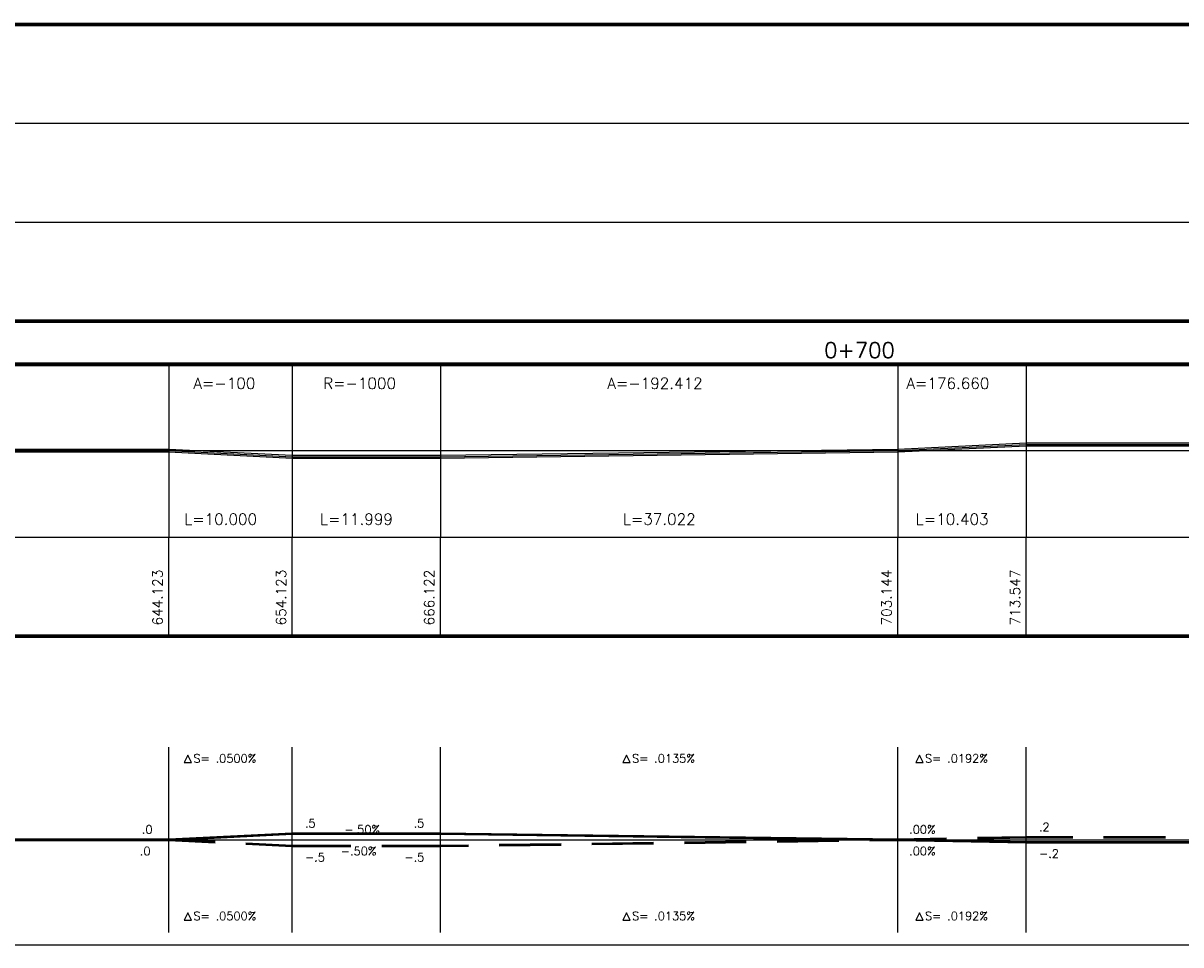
# Model space of a CAD drawing. Extents: x -17 to 189, y -4 to 76.
# Tile 4 of 14: x 49 to 68, y -4 to 11. Entities that reach past the tile are written whole.
import ezdxf

# ---------------------------------------------------------------- set-up
doc = ezdxf.new("R2010")
doc.units = 0
for name, color, linetype in [('996', 7, 'CONTINUOUS'), ('998', 7, 'CONTINUOUS'), ('999', 7, 'CONTINUOUS')]:
    doc.layers.add(name, color=color, linetype=linetype)
doc.styles.add('Schrift1', font='simplex')

msp = doc.modelspace()

# ---------------------------------------------------------------- linework, layer by layer
at = {"layer": '996', "color": 1, "linetype": 'CONTINUOUS'}
for p, q in [((21.5, 10.92), (174.331, 10.92)), ((21.5, 10.9), (174.331, 10.9)), ((21.5, 10.88), (174.331, 10.88)), ((21.5, 9.3), (174.331, 9.3)), ((21.5, 7.7), (174.331, 7.7)), ((21.5, 6.12), (174.331, 6.12)), ((21.5, 6.1), (174.331, 6.1)), ((21.5, 6.08), (174.331, 6.08)), ((21.5, 5.42), (174.331, 5.42)), ((21.5, 5.4), (174.331, 5.4)), ((21.5, 5.38), (174.331, 5.38)), ((51.297, 5.4), (51.297, 2.6)), ((53.297, 5.4), (53.297, 2.6)), ((55.697, 5.4), (55.697, 2.6)), ((63.101, 5.4), (63.101, 2.6)), ((65.182, 5.4), (65.182, 2.6)), ((28.5, 4), (172.831, 4)), ((21.5, 2.6), (174.331, 2.6)), ((51.297, 1), (51.297, 2.6)), ((53.297, 1), (53.297, 2.6)), ((55.697, 1), (55.697, 2.6)), ((63.101, 1), (63.101, 2.6)), ((65.182, 1), (65.182, 2.6)), ((21.5, 1.02), (174.331, 1.02)), ((21.5, 1), (174.331, 1)), ((21.5, 0.98), (174.331, 0.98)), ((51.297, -3.8), (51.297, -0.8)), ((51.297, -3.8), (51.297, -0.8)), ((51.607, -0.93), (51.547, -1.05)), ((51.667, -1.05), (51.607, -0.93)), ((53.297, -3.8), (53.297, -0.8)), ((53.297, -3.8), (53.297, -0.8)), ((55.697, -3.8), (55.697, -0.8)), ((55.697, -3.8), (55.697, -0.8)), ((58.709, -0.93), (58.649, -1.05)), ((58.769, -1.05), (58.709, -0.93)), ((63.101, -3.8), (63.101, -0.8)), ((63.101, -3.8), (63.101, -0.8)), ((63.452, -0.93), (63.392, -1.05)), ((63.512, -1.05), (63.452, -0.93)), ((65.182, -3.8), (65.182, -0.8)), ((65.182, -3.8), (65.182, -0.8)), ((51.547, -1.05), (51.667, -1.05)), ((58.649, -1.05), (58.769, -1.05)), ((63.392, -1.05), (63.512, -1.05)), ((28.5, -2.3), (172.831, -2.3)), ((51.607, -3.48), (51.547, -3.6)), ((51.667, -3.6), (51.607, -3.48)), ((58.709, -3.48), (58.649, -3.6)), ((58.769, -3.6), (58.709, -3.48)), ((63.452, -3.48), (63.392, -3.6)), ((63.512, -3.6), (63.452, -3.48)), ((51.547, -3.6), (51.667, -3.6)), ((58.649, -3.6), (58.769, -3.6)), ((63.392, -3.6), (63.512, -3.6))]:
    msp.add_line(p, q, dxfattribs=at)
at = {"layer": '996', "color": 15, "linetype": 'CONTINUOUS'}
for p, q in [((51.297, 4.02), (28.5, 4.02)), ((28.5, 4), (51.297, 4)), ((28.5, 3.98), (51.297, 3.98)), ((53.297, 3.92), (51.297, 4.02)), ((51.297, 4), (53.297, 3.9)), ((51.297, 3.98), (53.297, 3.88)), ((63.101, 4.02), (55.697, 3.92)), ((55.697, 3.9), (63.101, 4)), ((55.697, 3.88), (63.101, 3.98)), ((65.182, 4.12), (63.101, 4.02)), ((63.101, 4), (65.182, 4.1)), ((63.101, 3.98), (65.182, 4.08)), ((79.189, 4.12), (65.182, 4.12)), ((65.182, 4.1), (79.189, 4.1)), ((65.182, 4.08), (79.189, 4.08)), ((55.697, 3.92), (53.297, 3.92)), ((53.297, 3.9), (55.697, 3.9)), ((53.297, 3.88), (55.697, 3.88))]:
    msp.add_line(p, q, dxfattribs=at)
at = {"layer": '996', "color": 5, "linetype": 'CONTINUOUS'}
for p, q in [((53.297, -2.19), (51.297, -2.29)), ((51.297, -2.3), (53.297, -2.2)), ((51.297, -2.31), (53.297, -2.21)), ((55.697, -2.19), (53.297, -2.19)), ((53.297, -2.2), (55.697, -2.2)), ((53.297, -2.21), (55.697, -2.21)), ((63.101, -2.29), (55.697, -2.19)), ((55.697, -2.2), (63.101, -2.3)), ((55.697, -2.21), (63.101, -2.31)), ((51.297, -2.29), (28.5, -2.29)), ((28.5, -2.3), (51.297, -2.3)), ((28.5, -2.31), (51.297, -2.31)), ((50.149, -2.29), (49.149, -2.29)), ((49.149, -2.3), (50.149, -2.3)), ((49.149, -2.31), (50.149, -2.31)), ((51.297, -2.29), (50.649, -2.29)), ((50.649, -2.3), (51.297, -2.3)), ((50.649, -2.31), (51.297, -2.31)), ((52.047, -2.327), (51.297, -2.29)), ((51.297, -2.3), (52.047, -2.337)), ((51.297, -2.31), (52.047, -2.347)), ((53.297, -2.39), (52.547, -2.352)), ((52.547, -2.362), (53.297, -2.4)), ((52.547, -2.372), (53.297, -2.41)), ((54.247, -2.39), (53.297, -2.39)), ((53.297, -2.4), (54.247, -2.4)), ((53.297, -2.41), (54.247, -2.41)), ((55.697, -2.39), (54.747, -2.39)), ((54.747, -2.4), (55.697, -2.4)), ((54.747, -2.41), (55.697, -2.41)), ((56.149, -2.384), (55.697, -2.39)), ((55.697, -2.4), (56.149, -2.394)), ((55.697, -2.41), (56.149, -2.404)), ((57.649, -2.364), (56.649, -2.377)), ((56.649, -2.387), (57.649, -2.374)), ((56.649, -2.397), (57.649, -2.384)), ((59.149, -2.343), (58.149, -2.357)), ((58.149, -2.367), (59.149, -2.353)), ((58.149, -2.377), (59.149, -2.363)), ((60.649, -2.323), (59.649, -2.337)), ((59.649, -2.347), (60.649, -2.333)), ((59.649, -2.357), (60.649, -2.343)), ((62.149, -2.303), (61.149, -2.316)), ((61.149, -2.326), (62.149, -2.313)), ((61.149, -2.336), (62.149, -2.323)), ((63.101, -2.29), (62.649, -2.296)), ((62.649, -2.306), (63.101, -2.3)), ((62.649, -2.316), (63.101, -2.31)), ((63.892, -2.275), (63.101, -2.29)), ((63.101, -2.3), (63.892, -2.285)), ((65.182, -2.33), (63.101, -2.29)), ((63.101, -2.31), (63.892, -2.295)), ((63.101, -2.3), (65.182, -2.34)), ((63.101, -2.31), (65.182, -2.35)), ((65.182, -2.25), (64.392, -2.265)), ((64.392, -2.275), (65.182, -2.26)), ((64.392, -2.285), (65.182, -2.27)), ((65.935, -2.25), (65.182, -2.25)), ((65.182, -2.26), (65.935, -2.26)), ((65.182, -2.27), (65.935, -2.27)), ((79.189, -2.33), (65.182, -2.33)), ((65.182, -2.34), (79.189, -2.34)), ((65.182, -2.35), (79.189, -2.35)), ((67.435, -2.25), (66.435, -2.25)), ((66.435, -2.26), (67.435, -2.26)), ((66.435, -2.27), (67.435, -2.27))]:
    msp.add_line(p, q, dxfattribs=at)
at = {"layer": '998', "color": 1, "linetype": 'CONTINUOUS'}
msp.add_line((-3, -4), (189, -4), dxfattribs=at)

# ---------------------------------------------------------------- texts
at = {"layer": '999', "color": 1, "style": 'Schrift1'}
for s, height, p in [('  0+700', 0.252, (61.563, 5.5)), ('A=-100', 0.18, (51.697, 5)), ('R=-1000', 0.18, (53.797, 5)), ('A=-192.412', 0.18, (58.399, 5)), ('A=176.660', 0.18, (63.242, 5)), ('L=10.000', 0.18, (51.547, 2.8)), ('L=11.999', 0.18, (53.747, 2.8)), ('L=37.022', 0.18, (58.649, 2.8)), ('L=10.403', 0.18, (63.392, 2.8)), ('S= .0500%', 0.135, (51.697, -1.05)), ('S= .0135%', 0.135, (58.799, -1.05)), ('S= .0192%', 0.135, (63.542, -1.05)), ('  .5', 0.135, (53.317, -2.1)), ('  .5', 0.135, (55.077, -2.1)), ('  .2', 0.135, (65.202, -2.16)), ('  .0', 0.135, (50.677, -2.2)), (' -.50%', 0.135, (54.047, -2.2)), ('  .00%', 0.135, (63.101, -2.2)), ('   .0', 0.135, (50.527, -2.55)), ('  -.50%', 0.135, (53.897, -2.55)), ('  .00%', 0.135, (63.101, -2.55)), ('  -.5', 0.135, (53.317, -2.65)), ('  -.5', 0.135, (54.927, -2.65)), ('  -.2', 0.135, (65.202, -2.59)), ('S= .0500%', 0.135, (51.697, -3.6)), ('S= .0135%', 0.135, (58.799, -3.6)), ('S= .0192%', 0.135, (63.542, -3.6))]:
    msp.add_text(s, height=height, dxfattribs=at).set_placement(p)
for s, p in [('644.123', (51.197, 1.17)), ('654.123', (53.197, 1.17)), ('666.122', (55.597, 1.17)), ('703.144', (63.001, 1.17)), ('713.547', (65.082, 1.17))]:
    msp.add_text(s, height=0.162, rotation=90, dxfattribs=at).set_placement(p)

doc.saveas('drawing.dxf')
